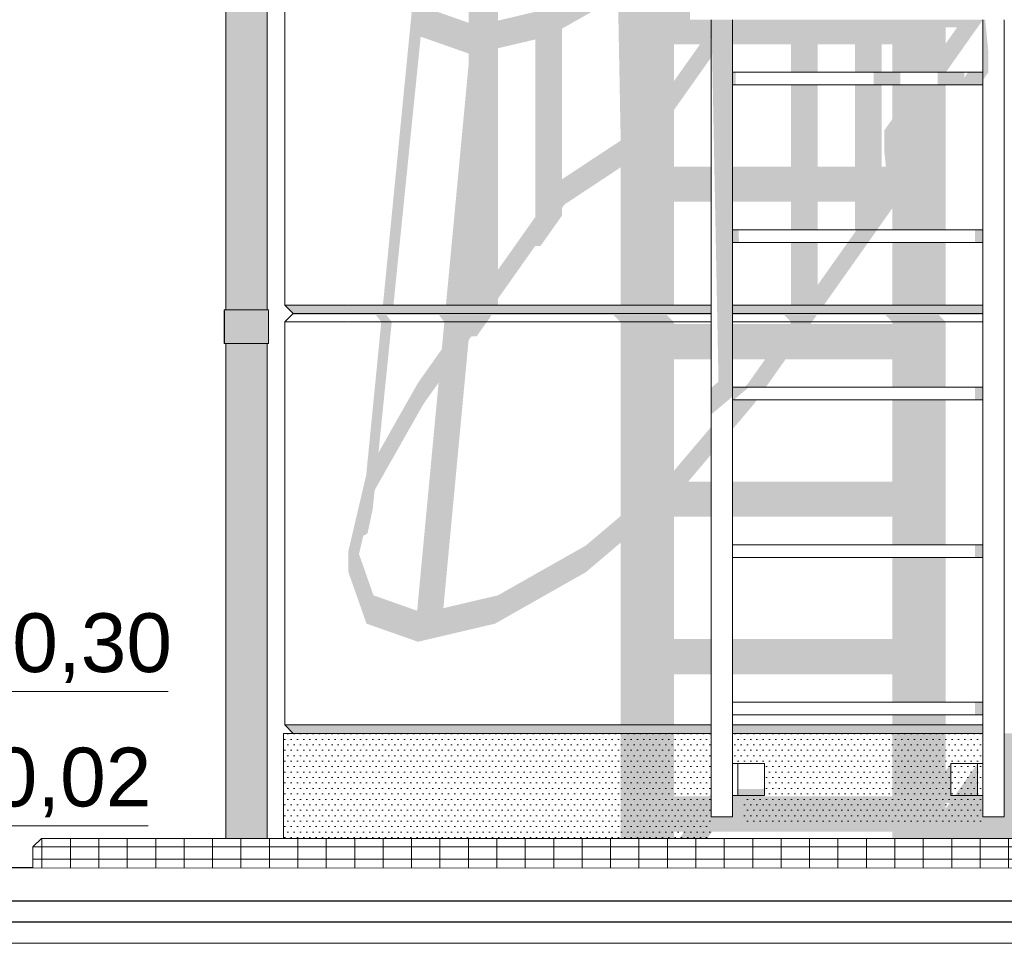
# Model space of a CAD drawing. Header units: millimetres. Extents: x -18574 to 23816, y -5698 to 8610.
# Tile 3 of 22: x -15632 to -13286, y -200 to 2000. Entities that reach past the tile are written whole.
import ezdxf

# ---------------------------------------------------------------- set-up
doc = ezdxf.new("R2010")
doc.units = ezdxf.units.MM
doc.header["$MEASUREMENT"] = 0
doc.linetypes.add('Wipeout_Contour', pattern=[1000, 0, -1000])
for name, color, linetype in [('A_OPASKA', 7, 'Continuous'), ('A_WYM_ZEWNETRZNE', 7, 'Continuous'), ('Nowe_A__SCIANY', 7, 'Continuous'), ('Nowe_A__STROPY', 7, 'Continuous'), ('Nowe_A_WN_WYPOSAZENIE', 7, 'Continuous')]:
    doc.layers.add(name, color=color, linetype=linetype)
for name, color, linetype, lineweight in [('A_OPASKA_Nr_pióra__90', 7, 'Continuous', 13), ('A_WYM_ZEWNETRZNE_Nr_pióra__45', 7, 'Continuous', 15), ('A_WYM_ZEWNETRZNE_Nr_pióra__85', 7, 'Continuous', 13), ('A_WYPEŁNIENIA RYSUNKI_Nr_pióra__18', 9, 'Continuous', 13), ('Nowe_A__SCIANY_Nr_pióra__87', 7, 'Continuous', 13), ('Nowe_A__STROPY_Nr_pióra__1', 7, 'Continuous', 13), ('Nowe_A__STROPY_Nr_pióra__21', 7, 'Continuous', 25), ('Nowe_A_WN_WYPOSAZENIE_Nr_pióra__2', 7, 'Continuous', 13), ('Nowe_A_WN_WYPOSAZENIE_Nr_pióra__4', 7, 'Continuous', 13)]:
    doc.layers.add(name, color=color, linetype=linetype, lineweight=lineweight)
doc.styles.add('STYL_AUTOMATYCZNY_1', font='arial.ttf')
pattern_1 = [(0, (0, 0), (0, 25.98076), [0, -15]), (0, (7.5, 12.99), (0, 25.98076), [0, -15])]

# ---------------------------------------------------------------- blocks, each defined once
blk = doc.blocks.new('ElemPrzekroju_2_1')
at = {"color": 254, "linetype": 'Wipeout_Contour', "lineweight": 0, "ltscale": 60162.829338}
blk.add_wipeout([(-15000, 2280), (-15000, 1320), (-14850, 1320), (-14850, 2280)], dxfattribs=at).dxf.layer = 'Nowe_A__SCIANY'
at = {"color": 254, "linetype": 'Wipeout_Contour', "lineweight": 0, "ltscale": 59929.540514}
blk.add_wipeout([(-14850, 1320), (-15000, 1320), (-14980, 1300), (-14870, 1300)], dxfattribs=at).dxf.layer = 'Nowe_A__SCIANY'
at = {"layer": 'Nowe_A__SCIANY', "linetype": 'Continuous', "lineweight": 0, "true_color": 0x000000}
blk.add_hatch(color=18, dxfattribs=at).paths.add_polyline_path([(-14850, 1320), (-15000, 1320), (-14980, 1300), (-14870, 1300)])
at = {"layer": 'Nowe_A__SCIANY_Nr_pióra__87', "color": 7, "linetype": 'Continuous', "lineweight": 13}
for q in [(-15000, 2280), (-14850, 1320)]:
    blk.add_line((-15000, 1320), q, dxfattribs=at)
at = {"color": 254, "linetype": 'Wipeout_Contour', "lineweight": 0, "ltscale": 59922.598442}
blk.add_wipeout([(-15000, 1280), (-14850, 1280), (-14870, 1300), (-14980, 1300)], dxfattribs=at).dxf.layer = 'Nowe_A__SCIANY'
at = {"layer": 'Nowe_A__SCIANY', "linetype": 'Continuous', "lineweight": 0, "true_color": 0x000000}
blk.add_hatch(color=18, dxfattribs=at).paths.add_polyline_path([(-14983.4, 1296.6), (-14866.6, 1296.6), (-14870, 1300), (-14980, 1300)])
at = {"layer": 'Nowe_A__SCIANY_Nr_pióra__87', "color": 7, "linetype": 'Continuous', "lineweight": 13}
for q in [(-15000, 1320), (-14870, 1300)]:
    blk.add_line((-14980, 1300), q, dxfattribs=at)
at = {"color": 254, "linetype": 'Wipeout_Contour', "lineweight": 0, "ltscale": 59816.441523}
blk.add_wipeout([(-15000, 1280), (-15000, 320), (-14850, 320), (-14850, 1280)], dxfattribs=at).dxf.layer = 'Nowe_A__SCIANY'
at = {"layer": 'Nowe_A__SCIANY_Nr_pióra__87', "color": 7, "linetype": 'Continuous', "lineweight": 13}
for p, q in [((-15000, 1280), (-14980, 1300)), ((-14850, 1280), (-15000, 1280))]:
    blk.add_line(p, q, dxfattribs=at)
at = {"color": 254, "linetype": 'Wipeout_Contour', "lineweight": 0, "ltscale": 59712.890219}
blk.add_wipeout([(-15000, 320), (-14980, 300), (-14870, 300), (-14850, 320)], dxfattribs=at).dxf.layer = 'Nowe_A__SCIANY'
at = {"layer": 'Nowe_A__SCIANY', "linetype": 'Continuous', "lineweight": 0, "true_color": 0x000000}
blk.add_hatch(color=18, dxfattribs=at).paths.add_polyline_path([(-15000, 320), (-14980, 300), (-14870, 300), (-14850, 320)])
at = {"layer": 'Nowe_A__SCIANY_Nr_pióra__87', "color": 7, "linetype": 'Continuous', "lineweight": 13}
for p, q in [((-15000, 320), (-15000, 1280)), ((-14980, 300), (-15000, 320)), ((-15000, 320), (-14850, 320))]:
    blk.add_line(p, q, dxfattribs=at)
blk = doc.blocks.new('ElemPrzekroju_3_1')
at = {"color": 254, "linetype": 'Wipeout_Contour', "lineweight": 0, "ltscale": 114845.90183}
blk.add_wipeout([(-14022.3, 2280), (-14850, 2280), (-14850, 1320), (-13984.2, 1320), (-13984.2, 2000), (-14035, 2000), (-14035, 2050.8), (-14022.3, 2050.8)], dxfattribs=at).dxf.layer = 'Nowe_A__SCIANY'
at = {"color": 254, "linetype": 'Wipeout_Contour', "lineweight": 0, "ltscale": 55088.487268}
blk.add_wipeout([(-13933.4, 1874.7), (-13336.6, 1874.7), (-13336.6, 2000), (-13933.4, 2000)], dxfattribs=at).dxf.layer = 'Nowe_A__SCIANY'
at = {"color": 254, "linetype": 'Wipeout_Contour', "lineweight": 0, "ltscale": 54952.946844}
blk.add_wipeout([(-13933.4, 1499.6), (-13336.6, 1499.6), (-13336.6, 1844.7), (-13933.4, 1844.7)], dxfattribs=at).dxf.layer = 'Nowe_A__SCIANY'
at = {"color": 254, "linetype": 'Wipeout_Contour', "lineweight": 0, "ltscale": 54825.429316}
blk.add_wipeout([(-13336.6, 1469.6), (-13933.4, 1469.6), (-13933.4, 1320), (-13336.6, 1320)], dxfattribs=at).dxf.layer = 'Nowe_A__SCIANY'
at = {"color": 254, "linetype": 'Wipeout_Contour', "lineweight": 0, "ltscale": 54668.77967}
blk.add_wipeout([(-13336.6, 1094.4), (-13933.4, 1094.4), (-13933.4, 749.3), (-13336.6, 749.3)], dxfattribs=at).dxf.layer = 'Nowe_A__SCIANY'
at = {"color": 254, "linetype": 'Wipeout_Contour', "lineweight": 0, "ltscale": 54588.070422}
blk.add_wipeout([(-13933.4, 719.3), (-13933.4, 374.1), (-13336.6, 374.1), (-13336.6, 719.3)], dxfattribs=at).dxf.layer = 'Nowe_A__SCIANY'
at = {"color": 254, "linetype": 'Wipeout_Contour', "lineweight": 0, "ltscale": 54556.063415}
blk.add_wipeout([(-13933.4, 320), (-13336.6, 320), (-13336.6, 344.1), (-13933.4, 344.1)], dxfattribs=at).dxf.layer = 'Nowe_A__SCIANY'
at = {"layer": 'Nowe_A__SCIANY', "linetype": 'Continuous', "lineweight": 0, "true_color": 0x000000}
h = blk.add_hatch(color=18, dxfattribs=at)
h.paths.add_polyline_path([(-13336.6, 2000), (-13933.4, 2000), (-13933.4, 1941.5), (-13793.8, 1941.5), (-13793.8, 1874.7), (-13730.3, 1874.7), (-13730.3, 1941.5), (-13641.4, 1941.5), (-13641.4, 1874.7), (-13577.9, 1874.7), (-13577.9, 1941.5), (-13552.5, 1941.5), (-13552.5, 1874.7), (-13425.1, 1874.7)])
h.paths.add_polyline_path([(-13425.5, 1943), (-13425.5, 1982), (-13397.9, 1982)], flags=0)
for points in [[(-13933.4, 1650.2), (-13933.4, 1566.4), (-13793.8, 1566.4), (-13793.8, 1499.6), (-13730.3, 1499.6), (-13730.3, 1566.4), (-13641.4, 1566.4), (-13641.4, 1499.6), (-13588.8, 1499.6), (-13552.5, 1551), (-13552.5, 1499.6), (-13425.5, 1499.6), (-13425.5, 1844.7), (-13552.5, 1844.7), (-13552.5, 1763.4), (-13571.5, 1736.5), (-13571.5, 1685.7), (-13567.9, 1650.2), (-13577.9, 1650.2), (-13577.9, 1844.7), (-13641.4, 1844.7), (-13641.4, 1650.2), (-13730.3, 1650.2), (-13730.3, 1844.7), (-13793.8, 1844.7), (-13793.8, 1650.2)], [(-13933.4, 1090), (-13933.4, 1024.2), (-13882.7, 1084), (-13875.3, 1094.4), (-13929.6, 1094.4)], [(-13933.4, 816.1), (-13552.5, 816.1), (-13552.5, 749.3), (-13425.5, 749.3), (-13425.5, 1094.4), (-13552.5, 1094.4), (-13552.5, 899.9), (-13933.4, 899.9)], [(-13933.4, 524.8), (-13933.4, 440.9), (-13552.5, 440.9), (-13552.5, 374.1), (-13425.5, 374.1), (-13425.5, 719.3), (-13552.5, 719.3), (-13552.5, 524.8)]]:
    blk.add_hatch(color=18, dxfattribs=at).paths.add_polyline_path(points)
at = {"color": 254, "linetype": 'Wipeout_Contour', "lineweight": 0, "ltscale": 57926.08344}
blk.add_wipeout([(-14870, 1300), (-13984.2, 1300), (-13984.2, 1320), (-14850, 1320)], dxfattribs=at).dxf.layer = 'Nowe_A__SCIANY'
at = {"color": 254, "linetype": 'Wipeout_Contour', "lineweight": 0, "ltscale": 54791.140533}
blk.add_wipeout([(-13933.4, 1300), (-13336.6, 1300), (-13336.6, 1320), (-13933.4, 1320)], dxfattribs=at).dxf.layer = 'Nowe_A__SCIANY'
at = {"color": 254, "linetype": 'Wipeout_Contour', "lineweight": 0, "ltscale": 54553.977294}
blk.add_wipeout([(-13933.4, 320), (-13933.4, 300), (-13336.6, 300), (-13336.6, 320)], dxfattribs=at).dxf.layer = 'Nowe_A__SCIANY'
at = {"layer": 'Nowe_A__SCIANY', "linetype": 'Continuous', "lineweight": 0, "true_color": 0x000000}
h = blk.add_hatch(color=18, dxfattribs=at)
h.paths.add_polyline_path([(-14766.2, 1320), (-14741.2, 1320), (-14676.2, 1959.5), (-14562, 1919.4), (-14562, 1894), (-14616.1, 1320), (-14492.2, 1320), (-14492.2, 1335.5), (-14403.3, 1461.2), (-14390.6, 1461.2), (-14339.8, 1533), (-14339.8, 1551), (-14333.4, 1560), (-14200.1, 1648), (-14200.1, 1320), (-14073.1, 1320), (-14073.1, 1566.4), (-13984.2, 1566.4), (-13984.2, 1650.2), (-14073.1, 1650.2), (-14073.1, 1784.5), (-13984.2, 1910.2), (-13984.2, 2000), (-14035, 2000), (-14035, 2025.4), (-14073.1, 2025.4), (-14073.1, 2152.8), (-14022.3, 2195.9), (-14022.3, 2259.4), (-14073.1, 2216.3), (-14073.1, 2280), (-14205.5, 2280), (-14205.5, 2118.1), (-14339.8, 2042), (-14339.8, 2280), (-14403.3, 2280), (-14403.3, 2018.7), (-14492.2, 1997.8), (-14492.2, 2280), (-14562, 2280), (-14562, 1992.6), (-14661.7, 2027.6), (-14669.7, 2050.4), (-14669.7, 2239), (-14661.7, 2273.2), (-14657.9, 2280), (-14693.9, 2280), (-14693.9, 2250.7), (-14721.4, 2133.6), (-14721.4, 2082.8), (-14697.9, 2015.9)])
h.paths.add_polyline_path([(-14696.2, 2126), (-14693.9, 2136.1), (-14693.9, 2119.2)], flags=0)
h.paths.add_polyline_path([(-14403.3, 1529.9), (-14492.2, 1404.2), (-14492.2, 1932), (-14403.3, 1952.9)], flags=0)
h.paths.add_polyline_path([(-14339.8, 1978.5), (-14205.5, 2054.6), (-14205.5, 2017.3), (-14200.1, 1734.9), (-14200.1, 1711.9), (-14339.8, 1619.7)], flags=0)
h.paths.add_polyline_path([(-14010.7, 1941.5), (-14073.1, 1853.2), (-14073.1, 1941.5)], flags=0)
for points in [[(-13793.8, 1469.6), (-13793.8, 1320), (-13715.8, 1320), (-13610, 1469.6), (-13658.6, 1469.6), (-13730.3, 1368.3), (-13730.3, 1469.6)], [(-13425.5, 1469.6), (-13552.5, 1469.6), (-13552.5, 1320), (-13425.5, 1320)], [(-14870, 1300), (-13984.2, 1300), (-13984.2, 1320), (-14850, 1320)], [(-13933.4, 1300), (-13336.6, 1300), (-13336.6, 1320), (-13933.4, 1320)], [(-13552.5, 344.1), (-13552.5, 320), (-13425.5, 320), (-13425.5, 344.1)], [(-13933.4, 320), (-13933.4, 300), (-13336.6, 300), (-13336.6, 320)]]:
    blk.add_hatch(color=18, dxfattribs=at).paths.add_polyline_path(points)
at = {"layer": 'Nowe_A__SCIANY_Nr_pióra__87', "color": 7, "linetype": 'Continuous', "lineweight": 13}
for p, q in [((-14850, 1320), (-13984.2, 1320)), ((-13933.4, 1320), (-13336.6, 1320)), ((-13933.4, 320), (-13336.6, 320))]:
    blk.add_line(p, q, dxfattribs=at)
at = {"color": 254, "linetype": 'Wipeout_Contour', "lineweight": 0, "ltscale": 57918.89252}
blk.add_wipeout([(-14870, 1300), (-14850, 1280), (-13984.2, 1280), (-13984.2, 1300)], dxfattribs=at).dxf.layer = 'Nowe_A__SCIANY'
at = {"color": 254, "linetype": 'Wipeout_Contour', "lineweight": 0, "ltscale": 54783.543947}
blk.add_wipeout([(-13336.6, 1300), (-13933.4, 1300), (-13933.4, 1280), (-13336.6, 1280)], dxfattribs=at).dxf.layer = 'Nowe_A__SCIANY'
at = {"layer": 'Nowe_A__SCIANY_Nr_pióra__87', "color": 7, "linetype": 'Continuous', "lineweight": 13}
for p, q in [((-14870, 1300), (-13984.2, 1300)), ((-13933.4, 1300), (-13336.6, 1300))]:
    blk.add_line(p, q, dxfattribs=at)
at = {"color": 254, "linetype": 'Wipeout_Contour', "lineweight": 0, "ltscale": 57788.966543}
blk.add_wipeout([(-13984.2, 1280), (-14850, 1280), (-14850, 320), (-13984.2, 320)], dxfattribs=at).dxf.layer = 'Nowe_A__SCIANY'
at = {"color": 254, "linetype": 'Wipeout_Contour', "lineweight": 0, "ltscale": 54752.437526}
blk.add_wipeout([(-13336.6, 1280), (-13933.4, 1280), (-13933.4, 1124.4), (-13336.6, 1124.4)], dxfattribs=at).dxf.layer = 'Nowe_A__SCIANY'
at = {"layer": 'Nowe_A__SCIANY', "linetype": 'Continuous', "lineweight": 0, "true_color": 0x000000}
for points in [[(-14866.6, 1296.6), (-14782.8, 1296.6), (-14770.1, 1280), (-14745.2, 1280), (-14757.7, 1296.6), (-14632.7, 1296.6), (-14619.9, 1280), (-14518.7, 1280), (-14507.7, 1295.5), (-14508.7, 1296.6), (-14216.6, 1296.6), (-14200.1, 1280), (-14073.1, 1280), (-14089.6, 1296.6), (-13984.2, 1296.6), (-13984.2, 1300), (-14870, 1300)], [(-13933.4, 1296.6), (-13810.3, 1296.6), (-13793.8, 1280), (-13744.1, 1280), (-13732.4, 1296.6), (-13569, 1296.6), (-13552.5, 1280), (-13425.5, 1280), (-13442, 1296.6), (-13336.6, 1296.6), (-13336.6, 1300), (-13933.4, 1300)], [(-13796.2, 1275.1), (-13933.4, 1275.1), (-13933.4, 1191.2), (-13855.5, 1191.2), (-13895.4, 1134.8), (-13904.2, 1124.4), (-13854.1, 1124.4), (-13806.9, 1191.2), (-13552.5, 1191.2), (-13552.5, 1124.4), (-13425.5, 1124.4), (-13425.5, 1280), (-13552.5, 1280), (-13552.5, 1275.1), (-13747.6, 1275.1), (-13744.1, 1280), (-13793.8, 1280), (-13793.8, 1278.5)]]:
    blk.add_hatch(color=18, dxfattribs=at).paths.add_polyline_path(points)
at = {"layer": 'Nowe_A__SCIANY_Nr_pióra__87', "color": 7, "linetype": 'Continuous', "lineweight": 13}
for p, q in [((-14850, 1280), (-13984.2, 1280)), ((-13933.4, 1280), (-13336.6, 1280))]:
    blk.add_line(p, q, dxfattribs=at)
at = {"color": 254, "linetype": 'Wipeout_Contour', "lineweight": 0, "ltscale": 57701.705714}
blk.add_wipeout([(-14850, 320), (-14870, 300), (-13984.2, 300), (-13984.2, 320)], dxfattribs=at).dxf.layer = 'Nowe_A__SCIANY'
at = {"layer": 'Nowe_A__SCIANY', "linetype": 'Continuous', "lineweight": 0, "true_color": 0x000000}
h = blk.add_hatch(color=18, dxfattribs=at)
h.paths.add_polyline_path([(-14848.4, 734.8), (-14848.4, 684), (-14805.3, 561.4), (-14682.7, 518.3), (-14499.1, 561.4), (-14282.7, 684), (-14200.1, 754), (-14200.1, 320), (-14073.1, 320), (-14073.1, 440.9), (-13984.2, 440.9), (-13984.2, 524.8), (-14073.1, 524.8), (-14073.1, 816.1), (-13984.2, 816.1), (-13984.2, 899.9), (-14038.7, 899.9), (-13984.2, 964.3), (-13984.2, 1030.1), (-14073.1, 925.2), (-14073.1, 1191.2), (-13984.2, 1191.2), (-13984.2, 1275.1), (-14073.1, 1275.1), (-14073.1, 1280), (-14200.1, 1280), (-14200.1, 817.5), (-14282.7, 747.5), (-14492.3, 628.8), (-14622.2, 598.3), (-14562.1, 1236.6), (-14555.7, 1245.7), (-14543, 1245.7), (-14518.7, 1280), (-14619.9, 1280), (-14626, 1215), (-14682.7, 1134.8), (-14776.9, 968.5), (-14745.2, 1280), (-14770.1, 1280), (-14806, 915.5)])
h.paths.add_polyline_path([(-14823.2, 727.2), (-14813, 770.7), (-14802.9, 776.3), (-14790.4, 835.2), (-14786, 879.3), (-14670, 1084), (-14633.5, 1135.6), (-14684.7, 592.2), (-14788.7, 628.8)], flags=0)
blk.add_hatch(color=18, dxfattribs=at).paths.add_polyline_path([(-14850, 320), (-14870, 300), (-13984.2, 300), (-13984.2, 320)])
at = {"layer": 'Nowe_A__SCIANY_Nr_pióra__87', "color": 7, "linetype": 'Continuous', "lineweight": 13}
blk.add_line((-14850, 320), (-13984.2, 320), dxfattribs=at)
blk = doc.blocks.new('ElemPrzekroju_6_1')
at = {"color": 254, "linetype": 'Wipeout_Contour', "lineweight": 0, "ltscale": 248620.716431}
blk.add_wipeout([(-13984.2, 300), (-15003.1, 300), (-15003.1, 50), (-103.1, 50), (-103.1, 300), (-13285.8, 300), (-13285.8, 101.6), (-13336.6, 101.6), (-13336.6, 152.4), (-13412.8, 152.4), (-13412.8, 228.6), (-13336.6, 228.6), (-13336.6, 300), (-13933.4, 300), (-13933.4, 228.6), (-13857.2, 228.6), (-13857.2, 152.4), (-13933.4, 152.4), (-13933.4, 101.6), (-13984.2, 101.6)], dxfattribs=at).dxf.layer = 'Nowe_A__SCIANY'
at = {"layer": 'Nowe_A__SCIANY', "linetype": 'Continuous', "lineweight": 0, "true_color": 0x000000}
h = blk.add_hatch(color=18, dxfattribs=at)
h.paths.add_polyline_path([(-14073, 300), (-14200, 300), (-14200, 50), (-14073, 50), (-14073, 65.8), (-14048.5, 65.8), (-14059.7, 50), (-13993.1, 50), (-13981.9, 65.8), (-13552.4, 65.8), (-13552.4, 50), (-13409, 50), (-13336.6, 152.4), (-13412.8, 152.4), (-13412.8, 228.6), (-13425.4, 210.7), (-13425.4, 300), (-13552.4, 300), (-13552.4, 149.7), (-13859.1, 149.7), (-13857.2, 152.4), (-13933.4, 152.4), (-13933.4, 101.6), (-13984.2, 101.6), (-13984.2, 156.8), (-13989.2, 149.7), (-14073, 149.7)])
h.paths.add_polyline_path([(-13425.4, 134.5), (-13415.8, 134.5), (-13425.4, 120.9)], flags=0)
at = {"layer": 'Nowe_A__SCIANY_Nr_pióra__87', "color": 7, "linetype": 'Continuous', "lineweight": 13}
for p, q in [((-15003.1, 300), (-15003.1, 50)), ((-13984.2, 300), (-15003.1, 300)), ((-13336.6, 300), (-13933.4, 300))]:
    blk.add_line(p, q, dxfattribs=at)
blk = doc.blocks.new('ElemPrzekroju_7_1')
at = {"color": 254, "linetype": 'Wipeout_Contour', "lineweight": 0, "ltscale": 55713.479907}
blk.add_wipeout([(-13933.4, 152.4), (-13920.7, 152.4), (-13920.7, 228.6), (-13933.4, 228.6)], dxfattribs=at).dxf.layer = 'Nowe_A_WN_WYPOSAZENIE'
at = {"color": 254, "linetype": 'Wipeout_Contour', "lineweight": 0, "ltscale": 53377.317139}
blk.add_wipeout([(-13336.6, 152.4), (-13336.6, 228.6), (-13349.3, 228.6), (-13349.3, 152.4)], dxfattribs=at).dxf.layer = 'Nowe_A_WN_WYPOSAZENIE'
at = {"color": 254, "linetype": 'Wipeout_Contour', "lineweight": 0, "ltscale": 56120.913602}
blk.add_wipeout([(-13933.4, 2000), (-13984.2, 2000), (-13984.2, 101.6), (-13933.4, 101.6)], dxfattribs=at).dxf.layer = 'Nowe_A_WN_WYPOSAZENIE'
at = {"color": 254, "linetype": 'Wipeout_Contour', "lineweight": 0, "ltscale": 53544.270739}
blk.add_wipeout([(-13336.6, 101.6), (-13285.8, 101.6), (-13285.8, 2000), (-13336.6, 2000)], dxfattribs=at).dxf.layer = 'Nowe_A_WN_WYPOSAZENIE'
at = {"color": 254, "linetype": 'Wipeout_Contour', "lineweight": 0, "ltscale": 55561.094851}
blk.add_wipeout([(-13920.7, 152.4), (-13857.2, 152.4), (-13857.2, 228.6), (-13920.7, 228.6)], dxfattribs=at).dxf.layer = 'Nowe_A_WN_WYPOSAZENIE'
at = {"color": 254, "linetype": 'Wipeout_Contour', "lineweight": 0, "ltscale": 53529.701118}
blk.add_wipeout([(-13349.3, 152.4), (-13349.3, 228.6), (-13412.8, 228.6), (-13412.8, 152.4)], dxfattribs=at).dxf.layer = 'Nowe_A_WN_WYPOSAZENIE'
at = {"layer": 'Nowe_A_WN_WYPOSAZENIE', "linetype": 'Continuous', "lineweight": 0, "true_color": 0x000000}
for points in [[(-13349.3, 228.6), (-13403.1, 152.4), (-13349.3, 152.4)], [(-13920.7, 152.4), (-13857.2, 152.4), (-13857.2, 167.6), (-13920.7, 167.6)]]:
    blk.add_hatch(color=18, dxfattribs=at).paths.add_polyline_path(points)
at = {"layer": 'Nowe_A_WN_WYPOSAZENIE_Nr_pióra__4', "color": 7, "linetype": 'Continuous', "lineweight": 13}
for p, q in [((-13984.2, 101.6), (-13984.2, 2000)), ((-13285.8, 101.6), (-13285.8, 2000)), ((-13933.4, 152.4), (-13933.4, 228.6)), ((-13933.4, 228.6), (-13920.7, 228.6)), ((-13920.7, 228.6), (-13857.2, 228.6)), ((-13920.7, 152.4), (-13920.7, 228.6)), ((-13857.2, 152.4), (-13857.2, 228.6)), ((-13349.3, 228.6), (-13412.8, 228.6)), ((-13412.8, 152.4), (-13412.8, 228.6)), ((-13336.6, 228.6), (-13349.3, 228.6)), ((-13349.3, 152.4), (-13349.3, 228.6)), ((-13336.6, 152.4), (-13336.6, 228.6)), ((-13933.4, 101.6), (-13933.4, 152.4)), ((-13933.4, 152.4), (-13920.7, 152.4)), ((-13920.7, 152.4), (-13857.2, 152.4)), ((-13349.3, 152.4), (-13412.8, 152.4)), ((-13336.6, 152.4), (-13349.3, 152.4)), ((-13336.6, 101.6), (-13336.6, 152.4)), ((-13933.4, 101.6), (-13984.2, 101.6)), ((-13285.8, 101.6), (-13336.6, 101.6))]:
    blk.add_line(p, q, dxfattribs=at)
at = {"color": 254, "linetype": 'Wipeout_Contour', "lineweight": 0, "ltscale": 55045.116115}
blk.add_wipeout([(-13336.6, 1844.7), (-13336.6, 1874.7), (-13933.4, 1874.7), (-13933.4, 1844.7)], dxfattribs=at).dxf.layer = 'Nowe_A_WN_WYPOSAZENIE'
at = {"color": 254, "linetype": 'Wipeout_Contour', "lineweight": 0, "ltscale": 54862.38622}
blk.add_wipeout([(-13336.6, 1469.6), (-13336.6, 1499.6), (-13933.4, 1499.6), (-13933.4, 1469.6)], dxfattribs=at).dxf.layer = 'Nowe_A_WN_WYPOSAZENIE'
at = {"color": 254, "linetype": 'Wipeout_Contour', "lineweight": 0, "ltscale": 54720.230223}
blk.add_wipeout([(-13336.6, 1094.4), (-13336.6, 1124.4), (-13933.4, 1124.4), (-13933.4, 1094.4)], dxfattribs=at).dxf.layer = 'Nowe_A_WN_WYPOSAZENIE'
at = {"color": 254, "linetype": 'Wipeout_Contour', "lineweight": 0, "ltscale": 54618.965526}
blk.add_wipeout([(-13336.6, 719.3), (-13336.6, 749.3), (-13933.4, 749.3), (-13933.4, 719.3)], dxfattribs=at).dxf.layer = 'Nowe_A_WN_WYPOSAZENIE'
at = {"color": 254, "linetype": 'Wipeout_Contour', "lineweight": 0, "ltscale": 54558.820253}
blk.add_wipeout([(-13336.6, 344.1), (-13336.6, 374.1), (-13933.4, 374.1), (-13933.4, 344.1)], dxfattribs=at).dxf.layer = 'Nowe_A_WN_WYPOSAZENIE'
at = {"layer": 'Nowe_A_WN_WYPOSAZENIE', "linetype": 'Continuous', "lineweight": 0, "true_color": 0x000000}
for points in [[(-13933.4, 2000), (-13984.2, 2000), (-13984.2, 1953.3), (-13982.5, 1954.4), (-13966.7, 1137.6), (-13984.2, 1122.9), (-13984.2, 1059.4), (-13933.4, 1102.4)], [(-13331.4, 2000), (-13336.6, 2000), (-13336.6, 1856.3), (-13323.9, 1874.3), (-13323.9, 1925.1)], [(-13933.4, 1874.7), (-13933.4, 1844.7), (-13925.5, 1844.7), (-13926, 1874.7)], [(-13533.4, 1874.7), (-13596.9, 1874.7), (-13596.9, 1844.7), (-13533.4, 1844.7)], [(-13381, 1874.7), (-13444.5, 1874.7), (-13444.5, 1844.7), (-13336.6, 1844.7), (-13336.6, 1874.7), (-13372.2, 1874.7), (-13381, 1862.2)], [(-13933.4, 1499.6), (-13933.4, 1469.6), (-13918.1, 1469.6), (-13918.6, 1499.6)], [(-13658.6, 1469.6), (-13610, 1469.6), (-13588.8, 1499.6), (-13637.4, 1499.6)], [(-13336.6, 1499.6), (-13355.6, 1499.6), (-13355.6, 1469.6), (-13336.6, 1469.6)], [(-13894.7, 1124.4), (-13933.4, 1124.4), (-13933.4, 1094.4), (-13930.1, 1094.4)], [(-13336.6, 1124.4), (-13355.6, 1124.4), (-13355.6, 1094.4), (-13336.6, 1094.4)], [(-13336.6, 749.3), (-13355.6, 749.3), (-13355.6, 719.3), (-13336.6, 719.3)], [(-13336.6, 374.1), (-13355.6, 374.1), (-13355.6, 344.1), (-13336.6, 344.1)]]:
    blk.add_hatch(color=18, dxfattribs=at).paths.add_polyline_path(points)
at = {"layer": 'Nowe_A_WN_WYPOSAZENIE_Nr_pióra__4', "color": 7, "linetype": 'Continuous', "lineweight": 13}
for p, q in [((-13933.4, 228.6), (-13933.4, 2000)), ((-13336.6, 228.6), (-13336.6, 2000)), ((-13336.6, 1874.7), (-13933.4, 1874.7)), ((-13336.6, 1844.7), (-13933.4, 1844.7)), ((-13336.6, 1499.6), (-13933.4, 1499.6)), ((-13336.6, 1469.6), (-13933.4, 1469.6)), ((-13336.6, 1124.4), (-13933.4, 1124.4)), ((-13336.6, 1094.4), (-13933.4, 1094.4)), ((-13336.6, 749.3), (-13933.4, 749.3)), ((-13336.6, 719.3), (-13933.4, 719.3)), ((-13336.6, 374.1), (-13933.4, 374.1)), ((-13336.6, 344.1), (-13933.4, 344.1))]:
    blk.add_line(p, q, dxfattribs=at)
blk = doc.blocks.new('ElemPrzekroju_10_1')
at = {"color": 254, "linetype": 'Wipeout_Contour', "lineweight": 0, "ltscale": 61152.176315}
blk.add_wipeout([(-15140.7, 1309.1), (-15134.8, 1309.1), (-15134.8, 2729.1), (-15140.7, 2729.1)], dxfattribs=at).dxf.layer = 'Nowe_A_WN_WYPOSAZENIE'
at = {"color": 254, "linetype": 'Wipeout_Contour', "lineweight": 0, "ltscale": 60935.046256}
blk.add_wipeout([(-15091.5, 2729.1), (-15091.5, 1309.1), (-15074.4, 1309.1), (-15074.4, 2729.1)], dxfattribs=at).dxf.layer = 'Nowe_A_WN_WYPOSAZENIE'
at = {"color": 254, "linetype": 'Wipeout_Contour', "lineweight": 0, "ltscale": 60650.884432}
blk.add_wipeout([(-15140.7, 1229.1), (-15140.7, 50), (-15134.8, 50), (-15134.8, 1229.1)], dxfattribs=at).dxf.layer = 'Nowe_A_WN_WYPOSAZENIE'
at = {"color": 254, "linetype": 'Wipeout_Contour', "lineweight": 0, "ltscale": 60431.960807}
blk.add_wipeout([(-15091.5, 50), (-15074.4, 50), (-15074.4, 1229.1), (-15091.5, 1229.1)], dxfattribs=at).dxf.layer = 'Nowe_A_WN_WYPOSAZENIE'
at = {"layer": 'Nowe_A_WN_WYPOSAZENIE', "linetype": 'Continuous', "lineweight": 0, "true_color": 0x000000}
for points in [[(-15140.7, 1309.1), (-15134.8, 1309.1), (-15134.8, 2729.1), (-15140.7, 2729.1)], [(-15091.5, 2729.1), (-15091.5, 1309.1), (-15074.4, 1309.1), (-15074.4, 2729.1)], [(-15140.7, 1229.1), (-15140.7, 50), (-15134.8, 50), (-15134.8, 1229.1)], [(-15091.5, 50), (-15074.4, 50), (-15074.4, 1229.1), (-15091.5, 1229.1)]]:
    blk.add_hatch(color=18, dxfattribs=at).paths.add_polyline_path(points)
at = {"color": 254, "linetype": 'Wipeout_Contour', "lineweight": 0, "ltscale": 61118.309707}
blk.add_wipeout([(-15134.8, 1309.1), (-15123.6, 1309.1), (-15123.6, 2729.1), (-15134.8, 2729.1)], dxfattribs=at).dxf.layer = 'Nowe_A_WN_WYPOSAZENIE'
at = {"color": 254, "linetype": 'Wipeout_Contour', "lineweight": 0, "ltscale": 60871.402216}
blk.add_wipeout([(-15074.4, 2729.1), (-15074.4, 1309.1), (-15059.4, 1309.1), (-15059.4, 2729.1)], dxfattribs=at).dxf.layer = 'Nowe_A_WN_WYPOSAZENIE'
at = {"color": 254, "linetype": 'Wipeout_Contour', "lineweight": 0, "ltscale": 60616.738835}
blk.add_wipeout([(-15134.8, 1229.1), (-15134.8, 50), (-15123.6, 50), (-15123.6, 1229.1)], dxfattribs=at).dxf.layer = 'Nowe_A_WN_WYPOSAZENIE'
at = {"color": 254, "linetype": 'Wipeout_Contour', "lineweight": 0, "ltscale": 60367.788618}
blk.add_wipeout([(-15059.4, 1229.1), (-15074.4, 1229.1), (-15074.4, 50), (-15059.4, 50)], dxfattribs=at).dxf.layer = 'Nowe_A_WN_WYPOSAZENIE'
at = {"layer": 'Nowe_A_WN_WYPOSAZENIE', "linetype": 'Continuous', "lineweight": 0, "true_color": 0x000000}
for points in [[(-15134.8, 1309.1), (-15123.6, 1309.1), (-15123.6, 2729.1), (-15134.8, 2729.1)], [(-15074.4, 2729.1), (-15074.4, 1309.1), (-15059.4, 1309.1), (-15059.4, 2729.1)], [(-15134.8, 1229.1), (-15134.8, 50), (-15123.6, 50), (-15123.6, 1229.1)], [(-15059.4, 1229.1), (-15074.4, 1229.1), (-15074.4, 50), (-15059.4, 50)]]:
    blk.add_hatch(color=18, dxfattribs=at).paths.add_polyline_path(points)
at = {"color": 254, "linetype": 'Wipeout_Contour', "lineweight": 0, "ltscale": 61066.423332}
blk.add_wipeout([(-15123.6, 1309.1), (-15108.6, 1309.1), (-15108.6, 2729.1), (-15123.6, 2729.1)], dxfattribs=at).dxf.layer = 'Nowe_A_WN_WYPOSAZENIE'
at = {"color": 254, "linetype": 'Wipeout_Contour', "lineweight": 0, "ltscale": 60819.519892}
blk.add_wipeout([(-15059.4, 1309.1), (-15048.2, 1309.1), (-15048.2, 2729.1), (-15059.4, 2729.1)], dxfattribs=at).dxf.layer = 'Nowe_A_WN_WYPOSAZENIE'
at = {"color": 254, "linetype": 'Wipeout_Contour', "lineweight": 0, "ltscale": 60786.945893}
blk.add_wipeout([(-15144.3, 1309.1), (-15144.3, 1229.1), (-15142.9, 1229.1), (-15142.9, 1309.1)], dxfattribs=at).dxf.layer = 'Nowe_A_WN_WYPOSAZENIE'
at = {"color": 254, "linetype": 'Wipeout_Contour', "lineweight": 0, "ltscale": 60564.424514}
blk.add_wipeout([(-15108.6, 1229.1), (-15123.6, 1229.1), (-15123.6, 50), (-15108.6, 50)], dxfattribs=at).dxf.layer = 'Nowe_A_WN_WYPOSAZENIE'
at = {"color": 254, "linetype": 'Wipeout_Contour', "lineweight": 0, "ltscale": 60315.475047}
blk.add_wipeout([(-15059.4, 50), (-15048.2, 50), (-15048.2, 1229.1), (-15059.4, 1229.1)], dxfattribs=at).dxf.layer = 'Nowe_A_WN_WYPOSAZENIE'
at = {"layer": 'Nowe_A_WN_WYPOSAZENIE', "linetype": 'Continuous', "lineweight": 0, "true_color": 0x000000}
for points in [[(-15123.6, 1309.1), (-15108.6, 1309.1), (-15108.6, 2729.1), (-15123.6, 2729.1)], [(-15059.4, 1309.1), (-15048.2, 1309.1), (-15048.2, 2729.1), (-15059.4, 2729.1)], [(-15144.3, 1309.1), (-15144.3, 1229.1), (-15142.9, 1229.1), (-15142.9, 1309.1)], [(-15108.6, 1229.1), (-15123.6, 1229.1), (-15123.6, 50), (-15108.6, 50)], [(-15059.4, 50), (-15048.2, 50), (-15048.2, 1229.1), (-15059.4, 1229.1)]]:
    blk.add_hatch(color=18, dxfattribs=at).paths.add_polyline_path(points)
at = {"color": 254, "linetype": 'Wipeout_Contour', "lineweight": 0, "ltscale": 61002.776415}
blk.add_wipeout([(-15091.5, 2729.1), (-15108.6, 2729.1), (-15108.6, 1309.1), (-15091.5, 1309.1)], dxfattribs=at).dxf.layer = 'Nowe_A_WN_WYPOSAZENIE'
at = {"color": 254, "linetype": 'Wipeout_Contour', "lineweight": 0, "ltscale": 60785.656475}
blk.add_wipeout([(-15048.2, 2729.1), (-15048.2, 1309.1), (-15042.3, 1309.1), (-15042.3, 2729.1)], dxfattribs=at).dxf.layer = 'Nowe_A_WN_WYPOSAZENIE'
at = {"color": 254, "linetype": 'Wipeout_Contour', "lineweight": 0, "ltscale": 60770.106727}
blk.add_wipeout([(-15142.9, 1229.1), (-15135.9, 1229.1), (-15135.9, 1309.1), (-15142.9, 1309.1)], dxfattribs=at).dxf.layer = 'Nowe_A_WN_WYPOSAZENIE'
at = {"color": 254, "linetype": 'Wipeout_Contour', "lineweight": 0, "ltscale": 60500.251864}
blk.add_wipeout([(-15108.6, 50), (-15091.5, 50), (-15091.5, 1229.1), (-15108.6, 1229.1)], dxfattribs=at).dxf.layer = 'Nowe_A_WN_WYPOSAZENIE'
at = {"color": 254, "linetype": 'Wipeout_Contour', "lineweight": 0, "ltscale": 60281.329759}
blk.add_wipeout([(-15048.2, 50), (-15042.3, 50), (-15042.3, 1229.1), (-15048.2, 1229.1)], dxfattribs=at).dxf.layer = 'Nowe_A_WN_WYPOSAZENIE'
at = {"layer": 'Nowe_A_WN_WYPOSAZENIE', "linetype": 'Continuous', "lineweight": 0, "true_color": 0x000000}
for points in [[(-15091.5, 2729.1), (-15108.6, 2729.1), (-15108.6, 1309.1), (-15091.5, 1309.1)], [(-15048.2, 2729.1), (-15048.2, 1309.1), (-15042.3, 1309.1), (-15042.3, 2729.1)], [(-15142.9, 1229.1), (-15135.9, 1229.1), (-15135.9, 1309.1), (-15142.9, 1309.1)], [(-15108.6, 50), (-15091.5, 50), (-15091.5, 1229.1), (-15108.6, 1229.1)], [(-15048.2, 50), (-15042.3, 50), (-15042.3, 1229.1), (-15048.2, 1229.1)]]:
    blk.add_hatch(color=18, dxfattribs=at).paths.add_polyline_path(points)
at = {"color": 254, "linetype": 'Wipeout_Contour', "lineweight": 0, "ltscale": 60732.588696}
blk.add_wipeout([(-15135.9, 1229.1), (-15124.1, 1229.1), (-15124.1, 1309.1), (-15135.9, 1309.1)], dxfattribs=at).dxf.layer = 'Nowe_A_WN_WYPOSAZENIE'
at = {"color": 254, "linetype": 'Wipeout_Contour', "lineweight": 0, "ltscale": 60544.985942}
blk.add_wipeout([(-15091.5, 1229.1), (-15074.3, 1229.1), (-15074.3, 1309.1), (-15091.5, 1309.1)], dxfattribs=at).dxf.layer = 'Nowe_A_WN_WYPOSAZENIE'
at = {"layer": 'Nowe_A_WN_WYPOSAZENIE', "linetype": 'Continuous', "lineweight": 0, "true_color": 0x000000}
for points in [[(-15135.9, 1229.1), (-15124.1, 1229.1), (-15124.1, 1309.1), (-15135.9, 1309.1)], [(-15091.5, 1229.1), (-15074.3, 1229.1), (-15074.3, 1309.1), (-15091.5, 1309.1)]]:
    blk.add_hatch(color=18, dxfattribs=at).paths.add_polyline_path(points)
at = {"layer": 'Nowe_A_WN_WYPOSAZENIE_Nr_pióra__2', "color": 7, "linetype": 'Continuous', "lineweight": 13}
for p, q in [((-15140.7, 1309.1), (-15140.7, 2729.1)), ((-15144.3, 1309.1), (-15142.9, 1309.1)), ((-15144.3, 1229.1), (-15144.3, 1309.1)), ((-15142.9, 1309.1), (-15135.9, 1309.1)), ((-15144.3, 1229.1), (-15142.9, 1229.1)), ((-15142.9, 1229.1), (-15135.9, 1229.1)), ((-15140.7, 50), (-15140.7, 1229.1))]:
    blk.add_line(p, q, dxfattribs=at)
at = {"color": 254, "linetype": 'Wipeout_Contour', "lineweight": 0, "ltscale": 60678.457687}
blk.add_wipeout([(-15124.1, 1229.1), (-15108.7, 1229.1), (-15108.7, 1309.1), (-15124.1, 1309.1)], dxfattribs=at).dxf.layer = 'Nowe_A_WN_WYPOSAZENIE'
at = {"color": 254, "linetype": 'Wipeout_Contour', "lineweight": 0, "ltscale": 60480.109096}
blk.add_wipeout([(-15074.3, 1229.1), (-15058.9, 1229.1), (-15058.9, 1309.1), (-15074.3, 1309.1)], dxfattribs=at).dxf.layer = 'Nowe_A_WN_WYPOSAZENIE'
at = {"layer": 'Nowe_A_WN_WYPOSAZENIE', "linetype": 'Continuous', "lineweight": 0, "true_color": 0x000000}
for points in [[(-15124.1, 1229.1), (-15108.7, 1229.1), (-15108.7, 1309.1), (-15124.1, 1309.1)], [(-15074.3, 1229.1), (-15058.9, 1229.1), (-15058.9, 1309.1), (-15074.3, 1309.1)]]:
    blk.add_hatch(color=18, dxfattribs=at).paths.add_polyline_path(points)
at = {"layer": 'Nowe_A_WN_WYPOSAZENIE_Nr_pióra__2', "color": 7, "linetype": 'Continuous', "lineweight": 13}
for p, q in [((-15135.9, 1309.1), (-15124.1, 1309.1)), ((-15135.9, 1229.1), (-15124.1, 1229.1))]:
    blk.add_line(p, q, dxfattribs=at)
at = {"color": 254, "linetype": 'Wipeout_Contour', "lineweight": 0, "ltscale": 60613.579878}
blk.add_wipeout([(-15108.7, 1229.1), (-15091.5, 1229.1), (-15091.5, 1309.1), (-15108.7, 1309.1)], dxfattribs=at).dxf.layer = 'Nowe_A_WN_WYPOSAZENIE'
at = {"color": 254, "linetype": 'Wipeout_Contour', "lineweight": 0, "ltscale": 60425.979601}
blk.add_wipeout([(-15058.9, 1229.1), (-15047.1, 1229.1), (-15047.1, 1309.1), (-15058.9, 1309.1)], dxfattribs=at).dxf.layer = 'Nowe_A_WN_WYPOSAZENIE'
at = {"layer": 'Nowe_A_WN_WYPOSAZENIE', "linetype": 'Continuous', "lineweight": 0, "true_color": 0x000000}
for points in [[(-15108.7, 1229.1), (-15091.5, 1229.1), (-15091.5, 1309.1), (-15108.7, 1309.1)], [(-15058.9, 1229.1), (-15047.1, 1229.1), (-15047.1, 1309.1), (-15058.9, 1309.1)]]:
    blk.add_hatch(color=18, dxfattribs=at).paths.add_polyline_path(points)
at = {"layer": 'Nowe_A_WN_WYPOSAZENIE_Nr_pióra__2', "color": 7, "linetype": 'Continuous', "lineweight": 13}
for p, q in [((-15124.1, 1309.1), (-15108.7, 1309.1)), ((-15108.7, 1309.1), (-15091.5, 1309.1)), ((-15091.5, 1309.1), (-15074.3, 1309.1)), ((-15074.3, 1309.1), (-15058.9, 1309.1)), ((-15124.1, 1229.1), (-15108.7, 1229.1)), ((-15108.7, 1229.1), (-15091.5, 1229.1)), ((-15091.5, 1229.1), (-15074.3, 1229.1)), ((-15074.3, 1229.1), (-15058.9, 1229.1))]:
    blk.add_line(p, q, dxfattribs=at)
at = {"color": 254, "linetype": 'Wipeout_Contour', "lineweight": 0, "ltscale": 60388.462983}
blk.add_wipeout([(-15047.1, 1229.1), (-15040.1, 1229.1), (-15040.1, 1309.1), (-15047.1, 1309.1)], dxfattribs=at).dxf.layer = 'Nowe_A_WN_WYPOSAZENIE'
at = {"layer": 'Nowe_A_WN_WYPOSAZENIE', "linetype": 'Continuous', "lineweight": 0, "true_color": 0x000000}
blk.add_hatch(color=18, dxfattribs=at).paths.add_polyline_path([(-15047.1, 1229.1), (-15040.1, 1229.1), (-15040.1, 1309.1), (-15047.1, 1309.1)])
at = {"color": 254, "linetype": 'Wipeout_Contour', "lineweight": 0, "ltscale": 60371.62452}
blk.add_wipeout([(-15040.1, 1309.1), (-15040.1, 1229.1), (-15038.7, 1229.1), (-15038.7, 1309.1)], dxfattribs=at).dxf.layer = 'Nowe_A_WN_WYPOSAZENIE'
at = {"layer": 'Nowe_A_WN_WYPOSAZENIE', "linetype": 'Continuous', "lineweight": 0, "true_color": 0x000000}
blk.add_hatch(color=18, dxfattribs=at).paths.add_polyline_path([(-15040.1, 1309.1), (-15040.1, 1229.1), (-15038.7, 1229.1), (-15038.7, 1309.1)])
at = {"layer": 'Nowe_A_WN_WYPOSAZENIE_Nr_pióra__2', "color": 7, "linetype": 'Continuous', "lineweight": 13}
for p, q in [((-15042.3, 1309.1), (-15042.3, 2729.1)), ((-15058.9, 1309.1), (-15047.1, 1309.1)), ((-15047.1, 1309.1), (-15040.1, 1309.1)), ((-15040.1, 1309.1), (-15038.7, 1309.1)), ((-15038.7, 1229.1), (-15038.7, 1309.1)), ((-15058.9, 1229.1), (-15047.1, 1229.1)), ((-15047.1, 1229.1), (-15040.1, 1229.1)), ((-15042.3, 50), (-15042.3, 1229.1)), ((-15040.1, 1229.1), (-15038.7, 1229.1))]:
    blk.add_line(p, q, dxfattribs=at)
blk = doc.blocks.new('ElemPrzekroju_17_1')
at = {"color": 254, "linetype": 'Wipeout_Contour', "lineweight": 0, "ltscale": 45486.299249}
blk.add_wipeout([(4167, -100), (-18573.8, -100), (-18573.8, -150), (4167, -150)], dxfattribs=at).dxf.layer = 'Nowe_A__STROPY'
at = {"color": 254, "linetype": 'Wipeout_Contour', "lineweight": 0, "ltscale": 45483.065468}
blk.add_wipeout([(4167, -20), (-18573.8, -20), (-18573.8, -100), (4167, -100)], dxfattribs=at).dxf.layer = 'Nowe_A__STROPY'
at = {"color": 254, "linetype": 'Wipeout_Contour', "lineweight": 0, "ltscale": 45490.694718}
blk.add_wipeout([(-18573.8, -200), (4167, -200), (4167, -150), (-18573.8, -150)], dxfattribs=at).dxf.layer = 'Nowe_A__STROPY'
at = {"layer": 'Nowe_A__STROPY_Nr_pióra__1', "color": 7, "linetype": 'Continuous', "lineweight": 13}
blk.add_line((4167, -200), (-18573.8, -200), dxfattribs=at)
at = {"layer": 'Nowe_A__STROPY_Nr_pióra__21', "color": 7, "linetype": 'Continuous', "lineweight": 25}
for p, q in [((4167, -20), (-18573.8, -20)), ((4167, -100), (-18573.8, -100)), ((4167, -150), (-18573.8, -150))]:
    blk.add_line(p, q, dxfattribs=at)
blk = doc.blocks.new('ElemPrzekroju_19_1')
at = {"color": 254, "linetype": 'Wipeout_Contour', "lineweight": 0, "ltscale": 31250.054982}
blk.add_wipeout([(0.4, 30), (-15600, 30), (-15600, -20), (0.4, -20)], dxfattribs=at).dxf.layer = 'A_OPASKA'
at = {"layer": 'A_OPASKA', "linetype": 'Continuous', "lineweight": 0, "true_color": 0x000000}
h = blk.add_hatch(dxfattribs=at)
h.set_pattern_fill('Cegła___wiązanie_żołnier_73', color=18, style=0, pattern_type=2)
h.set_pattern_definition([(90, (0, 7e-15), (-67.73333, 0), []), (180, (0, 7e-15), (0, 203.2), [])])
h.paths.add_polyline_path([(0.4, 30), (-15600, 30), (-15600, -20), (0.4, -20)])
at = {"color": 254, "linetype": 'Wipeout_Contour', "lineweight": 0, "ltscale": 31261.114791}
blk.add_wipeout([(-15600, 30), (0.4, 30), (0.4, 50), (-15580, 50)], dxfattribs=at).dxf.layer = 'A_OPASKA'
at = {"layer": 'A_OPASKA', "linetype": 'Continuous', "lineweight": 0, "true_color": 0x000000}
h = blk.add_hatch(dxfattribs=at)
h.set_pattern_fill('Cegła___wiązanie_żołnier_73', color=18, style=0, pattern_type=2)
h.set_pattern_definition([(90, (-9e-12, 0), (-67.73333, 0), []), (180, (-9e-12, 0), (0, 203.2), [])])
h.paths.add_polyline_path([(-15600, 30), (0.4, 30), (0.4, 50), (-15580, 50)])
at = {"layer": 'A_OPASKA_Nr_pióra__90', "color": 7, "linetype": 'Continuous', "lineweight": 13}
for p, q in [((-15600, 30), (-15580, 50)), ((0.4, 50), (-15580, 50)), ((-15600, -20), (-15600, 30)), ((0.4, 30), (-15600, 30))]:
    blk.add_line(p, q, dxfattribs=at)
blk = doc.blocks.new('Wymiary_2_1', base_point=(-15813.5, -20))
at = {"layer": 'A_WYM_ZEWNETRZNE_Nr_pióra__45', "color": 7, "linetype": 'Continuous', "lineweight": 15}
for p, q in [((-15813.5, 300), (-15813.5, 700)), ((-15813.5, 300), (-15913.5, 400)), ((-15913.5, 400), (-15813.5, 400)), ((-15813.5, 400), (-15277.7, 400)), ((-15813.5, -20), (-15813.5, 380)), ((-15813.5, -20), (-15913.5, 80)), ((-15913.5, 80), (-15813.5, 80)), ((-15813.5, 80), (-15325.9, 80))]:
    blk.add_line(p, q, dxfattribs=at)
at = {"layer": 'A_WYM_ZEWNETRZNE_Nr_pióra__85', "color": 7, "linetype": 'Continuous', "lineweight": 13}
for p, q in [((-15813.5, 300), (-15888.5, 300)), ((-15813.5, 300), (-15738.5, 300)), ((-15813.5, -20), (-15888.5, -20)), ((-15813.5, -20), (-15738.5, -20))]:
    blk.add_line(p, q, dxfattribs=at)
at = {"layer": 'A_WYM_ZEWNETRZNE_Nr_pióra__85', "color": 7, "lineweight": 13, "char_height": 140, "attachment_point": 7, "style": 'STYL_AUTOMATYCZNY_1'}
for s, insert in [('\\A1;{\\pql;\\fArial|b0|i0|c238|p0;\\W1.000000;+0,30}', (-15763.5, 420)), ('\\A1;{\\pql;\\fArial|b0|i0|c238|p0;\\W1.000000;-0,02}', (-15763.5, 100))]:
    blk.add_mtext(s, dxfattribs=dict(at, insert=insert))

msp = doc.modelspace()

# ---------------------------------------------------------------- block references
at = {"layer": 'Nowe_A__SCIANY', "lineweight": 0}
msp.add_blockref('ElemPrzekroju_2_1', (0, 0), dxfattribs=at)
at = {"layer": 'Nowe_A__STROPY', "lineweight": 0}
msp.add_blockref('ElemPrzekroju_17_1', (0, 0), dxfattribs=at)
at = {"layer": 'Nowe_A_WN_WYPOSAZENIE', "lineweight": 0}
msp.add_blockref('ElemPrzekroju_10_1', (0, 0), dxfattribs=at)

# ---------------------------------------------------------------- next in the draw order: block references
at = {"layer": 'Nowe_A__SCIANY', "lineweight": 0}
msp.add_blockref('ElemPrzekroju_3_1', (0, 0), dxfattribs=at)

# ---------------------------------------------------------------- next in the draw order: block references
msp.add_blockref('ElemPrzekroju_6_1', (0, 0), dxfattribs=at)

# ---------------------------------------------------------------- next in the draw order: block references
at = {"layer": 'A_OPASKA', "lineweight": 0}
msp.add_blockref('ElemPrzekroju_19_1', (0, 0), dxfattribs=at)
at = {"layer": 'Nowe_A_WN_WYPOSAZENIE', "lineweight": 0}
msp.add_blockref('ElemPrzekroju_7_1', (0, 0), dxfattribs=at)

# ---------------------------------------------------------------- next in the draw order: hatches: boundary and pattern name
at = {"layer": 'A_WYPEŁNIENIA RYSUNKI_Nr_pióra__18', "linetype": 'Continuous', "lineweight": 13}
h = msp.add_hatch(dxfattribs=at)
h.set_pattern_fill('Tynk_akrylowy_na_siatce__7B', color=9, style=0, pattern_type=2)
h.set_pattern_definition(pattern_1)
h.paths.add_polyline_path([(-15003.1, 50), (-13984.2, 50), (-13984.2, 300), (-15003.1, 300)])
h = msp.add_hatch(dxfattribs=at)
h.set_pattern_fill('Tynk_akrylowy_na_siatce__7B', color=9, style=0, pattern_type=2)
h.set_pattern_definition(pattern_1)
h.paths.add_polyline_path([(-13857.2, 167.6), (-13857.2, 152.4), (-13907.2, 152.4), (-13907.2, 81.7), (-13909.1, 78.9), (-13336.6, 78.9), (-13336.6, 300), (-13933.4, 300), (-13933.4, 228.6), (-13920.7, 228.6), (-13857.2, 228.6)])
h = msp.add_hatch(dxfattribs=at)
h.set_pattern_fill('Tynk_akrylowy_na_siatce__7B', color=9, style=0, pattern_type=2)
h.set_pattern_definition(pattern_1)
h.paths.add_polyline_path([(-13285.8, 101.6), (-13336.6, 101.6), (-13336.6, 152.4), (-13349.3, 152.4), (-13386.6, 152.4), (-13386.6, 81.7), (-13409, 50), (-3.1, 50), (-3.1, 300), (-13285.8, 300)])
h = msp.add_hatch(dxfattribs=at)
h.set_pattern_fill('Tynk_akrylowy_na_siatce__7B', color=9, style=0, pattern_type=2)
h.set_pattern_definition(pattern_1)
h.paths.add_polyline_path([(-13412.8, 157.9), (-13412.8, 228.6), (-13349.3, 228.6), (-13336.6, 228.6), (-13336.6, 249.3), (-13475.5, 249.3), (-13475.5, 139.9), (-13462.8, 157.9)])

# ---------------------------------------------------------------- next in the draw order: block references
at = {"layer": 'A_WYM_ZEWNETRZNE', "color": 7, "linetype": 'Continuous', "lineweight": 13}
msp.add_blockref('Wymiary_2_1', (-15813.5, -20), dxfattribs=at)

doc.saveas('drawing.dxf')
